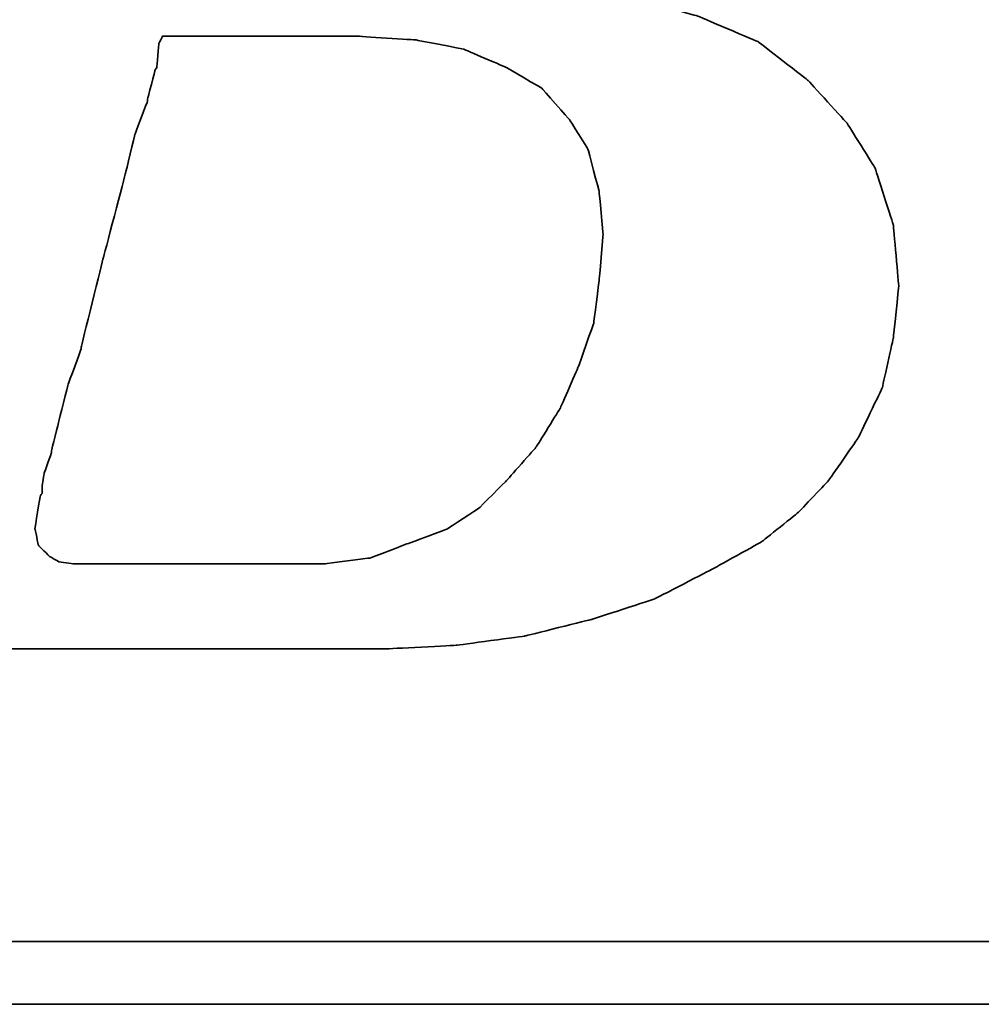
# Model space of a CAD drawing. Header units: millimetres. Extents: x 21 to 338, y 371 to 485.
# Tile 28 of 53: x 257.63 to 259.19, y 405.84 to 407.43. Entities that reach past the tile are written whole.
import ezdxf

# ---------------------------------------------------------------- set-up
doc = ezdxf.new("R2010")
doc.units = ezdxf.units.MM
doc.layers.add('DIM', color=4, linetype='Continuous')
doc.layers.add('layer 1', color=7, linetype='Continuous')

# ---------------------------------------------------------------- blocks, each defined once
blk = doc.blocks.new('TBI MOTION logo(完整正式版)')
at = {"layer": 'layer 1', "color": 22, "lineweight": 35}
for points, knots in [([(-64.65375, -6.86375), (-64.65375, -6.86375), (-64.84375, -7.29625), (-64.84375, -7.29625), (-64.84375, -7.29625), (-64.84375, -7.29625), (-64.86875, -7.34375), (-64.86875, -7.34375), (-64.86875, -7.34375), (-64.86875, -7.34375), (-64.86875, -7.36875), (-64.86875, -7.36875), (-64.86875, -7.36875), (-64.86875, -7.36875), (-65.15375, -7.65375), (-65.15375, -7.65375), (-65.15375, -7.65375), (-65.15375, -7.65375), (-65.17875, -7.65375), (-65.17875, -7.65375), (-65.17875, -7.65375), (-65.17875, -7.65375), (-65.20375, -7.67875), (-65.20375, -7.67875), (-65.20375, -7.67875), (-65.20375, -7.67875), (-65.58875, -7.87125), (-65.58875, -7.87125), (-65.58875, -7.87125), (-65.58875, -7.87125), (-65.63375, -7.87125), (-65.63375, -7.87125), (-65.63375, -7.87125), (-65.63375, -7.87125), (-65.65875, -7.89375), (-65.65875, -7.89375), (-65.65875, -7.89375), (-65.65875, -7.89375), (-66.09375, -7.94375), (-66.09375, -7.94375), (-66.09375, -7.94375), (-66.09375, -7.94375), (-66.11375, -7.94375), (-66.11375, -7.94375), (-66.11375, -7.94375), (-66.11375, -7.94375), (-66.16375, -7.94375), (-66.16375, -7.94375), (-66.16375, -7.94375), (-66.16375, -7.94375), (-66.30875, -7.94375), (-66.30875, -7.94375), (-66.30875, -7.94375), (-66.30875, -7.94375), (-66.69375, -7.94375), (-66.69375, -7.94375), (-66.69375, -7.94375), (-66.69375, -7.94375), (-67.07375, -7.94375), (-67.07375, -7.94375), (-67.07375, -7.94375), (-67.07375, -7.94375), (-67.12375, -7.94375), (-67.12375, -7.94375), (-67.12375, -7.94375), (-67.12375, -7.94375), (-67.12375, -7.96625), (-67.12375, -7.96625), (-67.12375, -7.96625), (-67.12375, -7.96625), (-67.14875, -7.99125), (-67.14875, -7.99125), (-67.14875, -7.99125), (-67.14875, -7.99125), (-67.24375, -8.34875), (-67.24375, -8.34875), (-67.24375, -8.34875), (-67.24375, -8.34875), (-67.31375, -8.68625), (-67.31375, -8.68625), (-67.31375, -8.68625), (-67.31375, -8.68625), (-67.26875, -8.68625), (-67.26875, -8.68625), (-67.26875, -8.68625), (-67.26875, -8.68625), (-67.07375, -8.68625), (-67.07375, -8.68625), (-67.07375, -8.68625), (-67.07375, -8.68625), (-66.54875, -8.68625), (-66.54875, -8.68625), (-66.54875, -8.68625), (-66.54875, -8.68625), (-65.82625, -8.68625), (-65.82625, -8.68625), (-65.82625, -8.68625), (-65.82625, -8.68625), (-65.01375, -8.68625), (-65.01375, -8.68625), (-65.01375, -8.68625), (-65.01375, -8.68625), (-64.05375, -8.68625), (-64.05375, -8.68625), (-64.05375, -8.68625), (-64.05375, -8.68625), (-62.08375, -8.68625), (-62.08375, -8.68625), (-62.08375, -8.68625), (-62.08375, -8.68625), (-60.06875, -8.68625), (-60.06875, -8.68625), (-60.06875, -8.68625), (-60.06875, -8.68625), (-59.10875, -8.68625), (-59.10875, -8.68625), (-59.10875, -8.68625), (-59.10875, -8.68625), (-58.29375, -8.68625), (-58.29375, -8.68625), (-58.29375, -8.68625), (-58.29375, -8.68625), (-57.57375, -8.68625), (-57.57375, -8.68625), (-57.57375, -8.68625), (-57.57375, -8.68625), (-57.04875, -8.68625), (-57.04875, -8.68625), (-57.04875, -8.68625), (-57.04875, -8.68625), (-56.85375, -8.68625), (-56.85375, -8.68625), (-56.85375, -8.68625), (-56.85375, -8.68625), (-56.70875, -8.68625), (-56.70875, -8.68625), (-56.70875, -8.68625), (-56.70875, -8.68625), (-56.61375, -8.68625), (-56.61375, -8.68625), (-56.61375, -8.68625), (-56.61375, -8.68625), (-56.56875, -8.68625), (-56.56875, -8.68625), (-56.56875, -8.68625), (-56.56875, -8.68625), (-55.65375, -8.63875), (-55.65375, -8.63875), (-55.65375, -8.63875), (-55.65375, -8.63875), (-54.76875, -8.51875), (-54.76875, -8.51875), (-54.76875, -8.51875), (-54.76875, -8.51875), (-53.90375, -8.30375), (-53.90375, -8.30375), (-53.90375, -8.30375), (-53.90375, -8.30375), (-53.08875, -8.03875), (-53.08875, -8.03875), (-53.08875, -8.03875), (-53.08875, -8.03875), (-52.34375, -7.65375), (-52.34375, -7.65375), (-52.34375, -7.65375), (-52.34375, -7.65375), (-51.69875, -7.29625), (-51.69875, -7.29625), (-51.69875, -7.29625), (-51.69875, -7.29625), (-51.21875, -6.91125), (-51.21875, -6.91125), (-51.21875, -6.91125), (-51.21875, -6.91125), (-50.83375, -6.50375), (-50.83375, -6.50375), (-50.83375, -6.50375), (-50.83375, -6.50375), (-50.44875, -5.94875), (-50.44875, -5.94875), (-50.44875, -5.94875), (-50.44875, -5.94875), (-50.13875, -5.30375), (-50.13875, -5.30375), (-50.13875, -5.30375), (-50.13875, -5.30375), (-49.99375, -4.65375), (-49.99375, -4.65375), (-49.99375, -4.65375), (-49.99375, -4.65375), (-49.92375, -3.98375), (-49.92375, -3.98375), (-49.92375, -3.98375), (-49.92375, -3.98375), (-49.99375, -3.19374), (-49.99375, -3.19374), (-49.99375, -3.19374), (-49.99375, -3.19374), (-50.23374, -2.44874), (-50.23374, -2.44874), (-50.23374, -2.44874), (-50.23374, -2.44874), (-50.59375, -1.87374), (-50.59375, -1.87374), (-50.59375, -1.87374), (-50.59375, -1.87374), (-51.09875, -1.31874), (-51.09875, -1.31874), (-51.09875, -1.31874), (-51.09875, -1.31874), (-51.74375, -0.81875), (-51.74375, -0.81875), (-51.74375, -0.81875), (-51.74375, -0.81875), (-52.53875, -0.48125), (-52.53875, -0.48125), (-52.53875, -0.48125), (-52.53875, -0.48125), (-53.47375, -0.21875), (-53.47375, -0.21875), (-53.47375, -0.21875), (-53.47375, -0.21875), (-54.52875, -0.04874), (-54.52875, -0.04874), (-54.52875, -0.04874), (-54.52875, -0.04874), (-55.65375, 0.12125), (-55.65375, 0.12125), (-55.65375, 0.12125), (-55.65375, 0.12125), (-54.50375, 0.28624), (-54.50375, 0.28624), (-54.50375, 0.28624), (-54.50375, 0.28624), (-53.83375, 0.38124), (-53.83375, 0.38124), (-53.83375, 0.38124), (-53.83375, 0.38124), (-53.18375, 0.50125), (-53.18375, 0.50125), (-53.18375, 0.50125), (-53.18375, 0.50125), (-52.55875, 0.66874), (-52.55875, 0.66874), (-52.55875, 0.66874), (-52.55875, 0.66874), (-52.03375, 0.86124), (-52.03375, 0.86124), (-52.03375, 0.86124), (-52.03375, 0.86124), (-51.50374, 1.03124), (-51.50374, 1.03124), (-51.50374, 1.03124), (-51.50374, 1.03124), (-51.09875, 1.27125), (-51.09875, 1.27125), (-51.09875, 1.27125), (-51.09875, 1.27125), (-50.71375, 1.48624), (-50.71375, 1.48624), (-50.71375, 1.48624), (-50.71375, 1.48624), (-50.37625, 1.77625), (-50.37625, 1.77625), (-50.37625, 1.77625), (-50.37625, 1.77625), (-49.82375, 2.37625), (-49.82375, 2.37625), (-49.82375, 2.37625), (-49.82375, 2.37625), (-49.41875, 2.99625), (-49.41875, 2.99625), (-49.41875, 2.99625), (-49.41875, 2.99625), (-49.22375, 3.76625), (-49.22375, 3.76625), (-49.22375, 3.76625), (-49.22375, 3.76625), (-49.15375, 4.50874), (-49.15375, 4.50874), (-49.15375, 4.50874), (-49.15375, 4.50874), (-49.20375, 5.25125), (-49.20375, 5.25125), (-49.20375, 5.25125), (-49.20375, 5.25125), (-49.41875, 5.92625), (-49.41875, 5.92625), (-49.41875, 5.92625), (-49.41875, 5.92625), (-49.77875, 6.47625), (-49.77875, 6.47625), (-49.77875, 6.47625), (-49.77875, 6.47625), (-50.33125, 7.02624), (-50.33125, 7.02624), (-50.33125, 7.02624), (-50.33125, 7.02624), (-51.00125, 7.43625), (-51.00125, 7.43625), (-51.00125, 7.43625), (-51.00125, 7.43625), (-51.79375, 7.72625), (-51.79375, 7.72625), (-51.79375, 7.72625), (-51.79375, 7.72625), (-52.72875, 7.89124), (-52.72875, 7.89124), (-52.72875, 7.89124), (-52.72875, 7.89124), (-53.83375, 7.98625), (-53.83375, 7.98625), (-53.83375, 7.98625), (-53.83375, 7.98625), (-53.92875, 7.98625), (-53.92875, 7.98625), (-53.92875, 7.98625), (-53.92875, 7.98625), (-54.26375, 7.98625), (-54.26375, 7.98625), (-54.26375, 7.98625), (-54.26375, 7.98625), (-54.74375, 7.98625), (-54.74375, 7.98625), (-54.74375, 7.98625), (-54.74375, 7.98625), (-55.36875, 7.98625), (-55.36875, 7.98625), (-55.36875, 7.98625), (-55.36875, 7.98625), (-56.13375, 7.98625), (-56.13375, 7.98625), (-56.13375, 7.98625), (-56.13375, 7.98625), (-56.94875, 7.98625), (-56.94875, 7.98625), (-56.94875, 7.98625), (-56.94875, 7.98625), (-58.77625, 7.98625), (-58.77625, 7.98625), (-58.77625, 7.98625), (-58.77625, 7.98625), (-60.59875, 7.98625), (-60.59875, 7.98625), (-60.59875, 7.98625), (-60.59875, 7.98625), (-61.41375, 7.98625), (-61.41375, 7.98625), (-61.41375, 7.98625), (-61.41375, 7.98625), (-62.17875, 7.98625), (-62.17875, 7.98625), (-62.17875, 7.98625), (-62.17875, 7.98625), (-62.80375, 7.98625), (-62.80375, 7.98625), (-62.80375, 7.98625), (-62.80375, 7.98625), (-63.30625, 7.98625), (-63.30625, 7.98625), (-63.30625, 7.98625), (-63.30625, 7.98625), (-63.57375, 7.98625), (-63.57375, 7.98625), (-63.57375, 7.98625), (-63.57375, 7.98625), (-63.57375, 7.96375), (-63.57375, 7.96375), (-63.57375, 7.96375), (-63.57375, 7.96375), (-63.59875, 7.94125), (-63.59875, 7.94125), (-63.59875, 7.94125), (-63.59875, 7.94125), (-63.69375, 7.55625), (-63.69375, 7.55625), (-63.69375, 7.55625), (-63.69375, 7.55625), (-63.76375, 7.24624), (-63.76375, 7.24624), (-63.76375, 7.24624), (-63.76375, 7.24624), (-63.23875, 7.24624), (-63.23875, 7.24624), (-63.23875, 7.24624), (-63.23875, 7.24624), (-62.75875, 7.24624), (-62.75875, 7.24624), (-62.75875, 7.24624), (-62.75875, 7.24624), (-62.61125, 7.24624), (-62.61125, 7.24624), (-62.61125, 7.24624), (-62.61125, 7.24624), (-62.56625, 7.24624), (-62.56625, 7.24624), (-62.56625, 7.24624), (-62.56625, 7.24624), (-62.22875, 7.24624), (-62.22875, 7.24624), (-62.22875, 7.24624), (-62.22875, 7.24624), (-62.20375, 7.24624), (-62.20375, 7.24624), (-62.20375, 7.24624), (-62.20375, 7.24624), (-62.17875, 7.21875), (-62.17875, 7.21875), (-62.17875, 7.21875), (-62.17875, 7.21875), (-61.96375, 7.17125), (-61.96375, 7.17125), (-61.96375, 7.17125), (-61.96375, 7.17125), (-61.72375, 7.12624), (-61.72375, 7.12624), (-61.72375, 7.12624), (-61.72375, 7.12624), (-61.70375, 7.12624), (-61.70375, 7.12624), (-61.70375, 7.12624), (-61.70375, 7.12624), (-61.55875, 7.07624), (-61.55875, 7.07624), (-61.55875, 7.07624), (-61.55875, 7.07624), (-61.50875, 7.07624), (-61.50875, 7.07624), (-61.50875, 7.07624), (-61.50875, 7.07624), (-61.48375, 7.02624), (-61.48375, 7.02624), (-61.48375, 7.02624), (-61.48375, 7.02624), (-61.31875, 6.83375), (-61.31875, 6.83375), (-61.31875, 6.83375), (-61.31875, 6.83375), (-61.29375, 6.81125), (-61.29375, 6.81125), (-61.29375, 6.81125), (-61.29375, 6.81125), (-61.29375, 6.78625), (-61.29375, 6.78625), (-61.29375, 6.78625), (-61.29375, 6.78625), (-61.19875, 6.50124), (-61.19875, 6.50124), (-61.19875, 6.50124), (-61.19875, 6.50124), (-61.17375, 6.45124), (-61.17375, 6.45124), (-61.17375, 6.45124), (-61.17375, 6.45124), (-61.19875, 6.40625), (-61.19875, 6.40625), (-61.19875, 6.40625), (-61.19875, 6.40625), (-61.26875, 5.99624), (-61.26875, 5.99624), (-61.26875, 5.99624), (-61.26875, 5.99624), (-61.26875, 5.85125), (-61.26875, 5.85125), (-61.26875, 5.85125), (-61.26875, 5.85125), (-61.26875, 5.82625), (-61.26875, 5.82625), (-61.26875, 5.82625), (-61.26875, 5.82625), (-61.29375, 5.80625), (-61.29375, 5.80625), (-61.29375, 5.80625), (-61.29375, 5.80625), (-61.34125, 5.66125), (-61.34125, 5.66125), (-61.34125, 5.66125), (-61.34125, 5.66125), (-61.41375, 5.44625), (-61.41375, 5.44625), (-61.41375, 5.44625), (-61.41375, 5.44625), (-61.48375, 5.15625), (-61.48375, 5.15625), (-61.48375, 5.15625), (-61.48375, 5.15625), (-61.58375, 4.82124), (-61.58375, 4.82124), (-61.58375, 4.82124), (-61.58375, 4.82124), (-61.79875, 4.00375), (-61.79875, 4.00375), (-61.79875, 4.00375), (-61.79875, 4.00375), (-62.05875, 2.99625), (-62.05875, 2.99625), (-62.05875, 2.99625), (-62.05875, 2.99625), (-62.34875, 1.91625), (-62.34875, 1.91625), (-62.34875, 1.91625), (-62.34875, 1.91625), (-62.97375, -0.41124), (-62.97375, -0.41124), (-62.97375, -0.41124), (-62.97375, -0.41124), (-63.59875, -2.75875), (-63.59875, -2.75875), (-63.59875, -2.75875), (-63.59875, -2.75875), (-63.88375, -3.86374), (-63.88375, -3.86374), (-63.88375, -3.86374), (-63.88375, -3.86374), (-64.14875, -4.82374), (-64.14875, -4.82374), (-64.14875, -4.82374), (-64.14875, -4.82374), (-64.36375, -5.64125), (-64.36375, -5.64125), (-64.36375, -5.64125), (-64.36375, -5.64125), (-64.43625, -5.97625), (-64.43625, -5.97625), (-64.43625, -5.97625), (-64.43625, -5.97625), (-64.50875, -6.28625), (-64.50875, -6.28625), (-64.50875, -6.28625), (-64.50875, -6.28625), (-64.50875, -6.30875), (-64.50875, -6.30875), (-64.50875, -6.30875), (-64.50875, -6.30875), (-64.57875, -6.50375), (-64.57875, -6.50375), (-64.57875, -6.50375), (-64.57875, -6.50375), (-64.62875, -6.69625), (-64.62875, -6.69625), (-64.62875, -6.69625), (-64.62875, -6.69625), (-64.62875, -6.76875), (-64.62875, -6.76875), (-64.62875, -6.76875), (-64.62875, -6.76875), (-64.62875, -6.81375), (-64.62875, -6.81375), (-64.62875, -6.81375), (-64.62875, -6.81375), (-64.62875, -6.83875), (-64.62875, -6.83875), (-64.62875, -6.83875), (-64.62875, -6.83875), (-64.65375, -6.86375), (-64.65375, -6.86375)], [0, 0, 0, 0, 0.00719424, 0.00719424, 0.00719424, 0.00719425, 0.01438849, 0.01438849, 0.01438849, 0.0143885, 0.02158273, 0.02158273, 0.02158273, 0.02158274, 0.02877698, 0.02877698, 0.02877698, 0.02877699, 0.03597122, 0.03597122, 0.03597122, 0.03597123, 0.04316547, 0.04316547, 0.04316547, 0.04316548, 0.05035971, 0.05035971, 0.05035971, 0.05035972, 0.05755396, 0.05755396, 0.05755396, 0.05755397, 0.0647482, 0.0647482, 0.0647482, 0.06474821, 0.07194245, 0.07194245, 0.07194245, 0.07194246, 0.07913669, 0.07913669, 0.07913669, 0.0791367, 0.08633094, 0.08633094, 0.08633094, 0.08633095, 0.09352518, 0.09352518, 0.09352518, 0.09352519, 0.10071942, 0.10071942, 0.10071942, 0.10071943, 0.10791367, 0.10791367, 0.10791367, 0.10791368, 0.11510791, 0.11510791, 0.11510791, 0.11510792, 0.12230216, 0.12230216, 0.12230216, 0.12230217, 0.1294964, 0.1294964, 0.1294964, 0.12949641, 0.13669065, 0.13669065, 0.13669065, 0.13669066, 0.14388489, 0.14388489, 0.14388489, 0.1438849, 0.15107914, 0.15107914, 0.15107914, 0.15107915, 0.15827338, 0.15827338, 0.15827338, 0.15827339, 0.16546763, 0.16546763, 0.16546763, 0.16546764, 0.17266187, 0.17266187, 0.17266187, 0.17266188, 0.17985612, 0.17985612, 0.17985612, 0.17985613, 0.18705036, 0.18705036, 0.18705036, 0.18705037, 0.1942446, 0.1942446, 0.1942446, 0.19424461, 0.20143885, 0.20143885, 0.20143885, 0.20143886, 0.20863309, 0.20863309, 0.20863309, 0.2086331, 0.21582734, 0.21582734, 0.21582734, 0.21582735, 0.22302158, 0.22302158, 0.22302158, 0.22302159, 0.23021583, 0.23021583, 0.23021583, 0.23021584, 0.23741007, 0.23741007, 0.23741007, 0.23741008, 0.24460432, 0.24460432, 0.24460432, 0.24460433, 0.25179856, 0.25179856, 0.25179856, 0.25179857, 0.25899281, 0.25899281, 0.25899281, 0.25899282, 0.26618705, 0.26618705, 0.26618705, 0.26618706, 0.27338129, 0.27338129, 0.27338129, 0.2733813, 0.28057554, 0.28057554, 0.28057554, 0.28057555, 0.28776978, 0.28776978, 0.28776978, 0.28776979, 0.29496403, 0.29496403, 0.29496403, 0.29496404, 0.30215827, 0.30215827, 0.30215827, 0.30215828, 0.30935252, 0.30935252, 0.30935252, 0.30935253, 0.31654676, 0.31654676, 0.31654676, 0.31654677, 0.32374101, 0.32374101, 0.32374101, 0.32374102, 0.33093525, 0.33093525, 0.33093525, 0.33093526, 0.3381295, 0.3381295, 0.3381295, 0.33812951, 0.34532374, 0.34532374, 0.34532374, 0.34532375, 0.35251799, 0.35251799, 0.35251799, 0.352518, 0.35971223, 0.35971223, 0.35971223, 0.35971224, 0.36690647, 0.36690647, 0.36690647, 0.36690648, 0.37410072, 0.37410072, 0.37410072, 0.37410073, 0.38129496, 0.38129496, 0.38129496, 0.38129497, 0.38848921, 0.38848921, 0.38848921, 0.38848922, 0.39568345, 0.39568345, 0.39568345, 0.39568346, 0.4028777, 0.4028777, 0.4028777, 0.40287771, 0.41007194, 0.41007194, 0.41007194, 0.41007195, 0.41726619, 0.41726619, 0.41726619, 0.4172662, 0.42446043, 0.42446043, 0.42446043, 0.42446044, 0.43165468, 0.43165468, 0.43165468, 0.43165469, 0.43884892, 0.43884892, 0.43884892, 0.43884893, 0.44604317, 0.44604317, 0.44604317, 0.44604318, 0.45323741, 0.45323741, 0.45323741, 0.45323742, 0.46043165, 0.46043165, 0.46043165, 0.46043166, 0.4676259, 0.4676259, 0.4676259, 0.46762591, 0.47482014, 0.47482014, 0.47482014, 0.47482015, 0.48201439, 0.48201439, 0.48201439, 0.4820144, 0.48920863, 0.48920863, 0.48920863, 0.48920864, 0.49640288, 0.49640288, 0.49640288, 0.49640289, 0.50359712, 0.50359712, 0.50359712, 0.50359713, 0.51079137, 0.51079137, 0.51079137, 0.51079138, 0.51798561, 0.51798561, 0.51798561, 0.51798562, 0.52517986, 0.52517986, 0.52517986, 0.52517987, 0.5323741, 0.5323741, 0.5323741, 0.53237411, 0.53956835, 0.53956835, 0.53956835, 0.53956836, 0.54676259, 0.54676259, 0.54676259, 0.5467626, 0.55395683, 0.55395683, 0.55395683, 0.55395684, 0.56115108, 0.56115108, 0.56115108, 0.56115109, 0.56834532, 0.56834532, 0.56834532, 0.56834533, 0.57553957, 0.57553957, 0.57553957, 0.57553958, 0.58273381, 0.58273381, 0.58273381, 0.58273382, 0.58992806, 0.58992806, 0.58992806, 0.58992807, 0.5971223, 0.5971223, 0.5971223, 0.59712231, 0.60431655, 0.60431655, 0.60431655, 0.60431656, 0.61151079, 0.61151079, 0.61151079, 0.6115108, 0.61870504, 0.61870504, 0.61870504, 0.61870505, 0.62589928, 0.62589928, 0.62589928, 0.62589929, 0.63309353, 0.63309353, 0.63309353, 0.63309354, 0.64028777, 0.64028777, 0.64028777, 0.64028778, 0.64748201, 0.64748201, 0.64748201, 0.64748202, 0.65467626, 0.65467626, 0.65467626, 0.65467627, 0.6618705, 0.6618705, 0.6618705, 0.66187051, 0.66906475, 0.66906475, 0.66906475, 0.66906476, 0.67625899, 0.67625899, 0.67625899, 0.676259, 0.68345324, 0.68345324, 0.68345324, 0.68345325, 0.69064748, 0.69064748, 0.69064748, 0.69064749, 0.69784173, 0.69784173, 0.69784173, 0.69784174, 0.70503597, 0.70503597, 0.70503597, 0.70503598, 0.71223022, 0.71223022, 0.71223022, 0.71223023, 0.71942446, 0.71942446, 0.71942446, 0.71942447, 0.72661871, 0.72661871, 0.72661871, 0.72661872, 0.73381295, 0.73381295, 0.73381295, 0.73381296, 0.74100719, 0.74100719, 0.74100719, 0.7410072, 0.74820144, 0.74820144, 0.74820144, 0.74820145, 0.75539568, 0.75539568, 0.75539568, 0.75539569, 0.76258993, 0.76258993, 0.76258993, 0.76258994, 0.76978417, 0.76978417, 0.76978417, 0.76978418, 0.77697842, 0.77697842, 0.77697842, 0.77697843, 0.78417266, 0.78417266, 0.78417266, 0.78417267, 0.79136691, 0.79136691, 0.79136691, 0.79136692, 0.79856115, 0.79856115, 0.79856115, 0.79856116, 0.8057554, 0.8057554, 0.8057554, 0.80575541, 0.81294964, 0.81294964, 0.81294964, 0.81294965, 0.82014388, 0.82014388, 0.82014388, 0.82014389, 0.82733813, 0.82733813, 0.82733813, 0.82733814, 0.83453237, 0.83453237, 0.83453237, 0.83453238, 0.84172662, 0.84172662, 0.84172662, 0.84172663, 0.84892086, 0.84892086, 0.84892086, 0.84892087, 0.85611511, 0.85611511, 0.85611511, 0.85611512, 0.86330935, 0.86330935, 0.86330935, 0.86330936, 0.8705036, 0.8705036, 0.8705036, 0.87050361, 0.87769784, 0.87769784, 0.87769784, 0.87769785, 0.88489209, 0.88489209, 0.88489209, 0.8848921, 0.89208633, 0.89208633, 0.89208633, 0.89208634, 0.89928058, 0.89928058, 0.89928058, 0.89928059, 0.90647482, 0.90647482, 0.90647482, 0.90647483, 0.91366906, 0.91366906, 0.91366906, 0.91366907, 0.92086331, 0.92086331, 0.92086331, 0.92086332, 0.92805755, 0.92805755, 0.92805755, 0.92805756, 0.9352518, 0.9352518, 0.9352518, 0.93525181, 0.94244604, 0.94244604, 0.94244604, 0.94244605, 0.94964029, 0.94964029, 0.94964029, 0.9496403, 0.95683453, 0.95683453, 0.95683453, 0.95683454, 0.96402878, 0.96402878, 0.96402878, 0.96402879, 0.97122302, 0.97122302, 0.97122302, 0.97122303, 0.97841727, 0.97841727, 0.97841727, 0.97841728, 0.98561151, 0.98561151, 0.98561151, 0.98561152, 0.99280576, 0.99280576, 0.99280576, 0.99280577, 1, 1, 1, 1]), ([(-61.03125, -6.57375), (-61.03125, -6.57375), (-61.03125, -6.67125), (-61.03125, -6.67125), (-61.03125, -6.67125), (-61.03125, -6.67125), (-61.05375, -6.69625), (-61.05375, -6.69625), (-61.05375, -6.69625), (-61.05375, -6.69625), (-61.12375, -7.12875), (-61.12375, -7.12875), (-61.12375, -7.12875), (-61.12375, -7.12875), (-61.07875, -7.34375), (-61.07875, -7.34375), (-61.07875, -7.34375), (-61.07875, -7.34375), (-60.93375, -7.48875), (-60.93375, -7.48875), (-60.93375, -7.48875), (-60.93375, -7.48875), (-60.81375, -7.55625), (-60.81375, -7.55625), (-60.81375, -7.55625), (-60.81375, -7.55625), (-60.62375, -7.58375), (-60.62375, -7.58375), (-60.62375, -7.58375), (-60.62375, -7.58375), (-60.30875, -7.58375), (-60.30875, -7.58375), (-60.30875, -7.58375), (-60.30875, -7.58375), (-59.97375, -7.58375), (-59.97375, -7.58375), (-59.97375, -7.58375), (-59.97375, -7.58375), (-59.87875, -7.58375), (-59.87875, -7.58375), (-59.87875, -7.58375), (-59.87875, -7.58375), (-59.63625, -7.58375), (-59.63625, -7.58375), (-59.63625, -7.58375), (-59.63625, -7.58375), (-58.96875, -7.58375), (-58.96875, -7.58375), (-58.96875, -7.58375), (-58.96875, -7.58375), (-58.29375, -7.58375), (-58.29375, -7.58375), (-58.29375, -7.58375), (-58.29375, -7.58375), (-58.05375, -7.58375), (-58.05375, -7.58375), (-58.05375, -7.58375), (-58.05375, -7.58375), (-57.98375, -7.58375), (-57.98375, -7.58375), (-57.98375, -7.58375), (-57.98375, -7.58375), (-57.35875, -7.58375), (-57.35875, -7.58375), (-57.35875, -7.58375), (-57.35875, -7.58375), (-56.78375, -7.50875), (-56.78375, -7.50875), (-56.78375, -7.50875), (-56.78375, -7.50875), (-56.27875, -7.31875), (-56.27875, -7.31875), (-56.27875, -7.31875), (-56.27875, -7.31875), (-55.77375, -7.12875), (-55.77375, -7.12875), (-55.77375, -7.12875), (-55.77375, -7.12875), (-55.36875, -6.86375), (-55.36875, -6.86375), (-55.36875, -6.86375), (-55.36875, -6.86375), (-55.00875, -6.50375), (-55.00875, -6.50375), (-55.00875, -6.50375), (-55.00875, -6.50375), (-54.62375, -6.06875), (-54.62375, -6.06875), (-54.62375, -6.06875), (-54.62375, -6.06875), (-54.31375, -5.56875), (-54.31375, -5.56875), (-54.31375, -5.56875), (-54.31375, -5.56875), (-54.07375, -5.01625), (-54.07375, -5.01625), (-54.07375, -5.01625), (-54.07375, -5.01625), (-53.87875, -4.46374), (-53.87875, -4.46374), (-53.87875, -4.46374), (-53.87875, -4.46374), (-53.80875, -3.91375), (-53.80875, -3.91375), (-53.80875, -3.91375), (-53.80875, -3.91375), (-53.75875, -3.31375), (-53.75875, -3.31375), (-53.75875, -3.31375), (-53.75875, -3.31375), (-53.80875, -2.75875), (-53.80875, -2.75875), (-53.80875, -2.75875), (-53.80875, -2.75875), (-53.95375, -2.20875), (-53.95375, -2.20875), (-53.95375, -2.20875), (-53.95375, -2.20875), (-54.19375, -1.82625), (-54.19375, -1.82625), (-54.19375, -1.82625), (-54.19375, -1.82625), (-54.55375, -1.41875), (-54.55375, -1.41875), (-54.55375, -1.41875), (-54.55375, -1.41875), (-55.00875, -1.15125), (-55.00875, -1.15125), (-55.00875, -1.15125), (-55.00875, -1.15125), (-55.56125, -0.91375), (-55.56125, -0.91375), (-55.56125, -0.91375), (-55.56125, -0.91375), (-56.18125, -0.79375), (-56.18125, -0.79375), (-56.18125, -0.79375), (-56.18125, -0.79375), (-56.94875, -0.74374), (-56.94875, -0.74374), (-56.94875, -0.74374), (-56.94875, -0.74374), (-56.99875, -0.74374), (-56.99875, -0.74374), (-56.99875, -0.74374), (-56.99875, -0.74374), (-57.09375, -0.74374), (-57.09375, -0.74374), (-57.09375, -0.74374), (-57.09375, -0.74374), (-57.38375, -0.74374), (-57.38375, -0.74374), (-57.38375, -0.74374), (-57.38375, -0.74374), (-57.76875, -0.74374), (-57.76875, -0.74374), (-57.76875, -0.74374), (-57.76875, -0.74374), (-58.24625, -0.74374), (-58.24625, -0.74374), (-58.24625, -0.74374), (-58.24625, -0.74374), (-58.72875, -0.74374), (-58.72875, -0.74374), (-58.72875, -0.74374), (-58.72875, -0.74374), (-59.20875, -0.74374), (-59.20875, -0.74374), (-59.20875, -0.74374), (-59.20875, -0.74374), (-59.46875, -0.74374), (-59.46875, -0.74374), (-59.46875, -0.74374), (-59.46875, -0.74374), (-59.51625, -0.83875), (-59.51625, -0.83875), (-59.51625, -0.83875), (-59.51625, -0.83875), (-59.54375, -1.15125), (-59.54375, -1.15125), (-59.54375, -1.15125), (-59.54375, -1.15125), (-59.56375, -1.17874), (-59.56375, -1.17874), (-59.56375, -1.17874), (-59.56375, -1.17874), (-59.66375, -1.55875), (-59.66375, -1.55875), (-59.66375, -1.55875), (-59.66375, -1.55875), (-59.66375, -1.58375), (-59.66375, -1.58375), (-59.66375, -1.58375), (-59.66375, -1.58375), (-59.82875, -2.01874), (-59.82875, -2.01874), (-59.82875, -2.01874), (-59.82875, -2.01874), (-59.94875, -2.52125), (-59.94875, -2.52125), (-59.94875, -2.52125), (-59.94875, -2.52125), (-60.23875, -3.62375), (-60.23875, -3.62375), (-60.23875, -3.62375), (-60.23875, -3.62375), (-60.52375, -4.77624), (-60.52375, -4.77624), (-60.52375, -4.77624), (-60.52375, -4.77624), (-60.52375, -4.79874), (-60.52375, -4.79874), (-60.52375, -4.79874), (-60.52375, -4.79874), (-60.69125, -5.25375), (-60.69125, -5.25375), (-60.69125, -5.25375), (-60.69125, -5.25375), (-60.81375, -5.73625), (-60.81375, -5.73625), (-60.81375, -5.73625), (-60.81375, -5.73625), (-60.90875, -6.11875), (-60.90875, -6.11875), (-60.90875, -6.11875), (-60.90875, -6.11875), (-60.90875, -6.14375), (-60.90875, -6.14375), (-60.90875, -6.14375), (-60.90875, -6.14375), (-61.00375, -6.40875), (-61.00375, -6.40875), (-61.00375, -6.40875), (-61.00375, -6.40875), (-61.03125, -6.57375), (-61.03125, -6.57375)], [0, 0, 0, 0, 0.01694915, 0.01694915, 0.01694915, 0.01694916, 0.03389831, 0.03389831, 0.03389831, 0.03389832, 0.05084746, 0.05084746, 0.05084746, 0.05084747, 0.06779661, 0.06779661, 0.06779661, 0.06779662, 0.08474576, 0.08474576, 0.08474576, 0.08474577, 0.10169492, 0.10169492, 0.10169492, 0.10169493, 0.11864407, 0.11864407, 0.11864407, 0.11864408, 0.13559322, 0.13559322, 0.13559322, 0.13559323, 0.15254237, 0.15254237, 0.15254237, 0.15254238, 0.16949153, 0.16949153, 0.16949153, 0.16949154, 0.18644068, 0.18644068, 0.18644068, 0.18644069, 0.20338983, 0.20338983, 0.20338983, 0.20338984, 0.22033898, 0.22033898, 0.22033898, 0.22033899, 0.23728814, 0.23728814, 0.23728814, 0.23728815, 0.25423729, 0.25423729, 0.25423729, 0.2542373, 0.27118644, 0.27118644, 0.27118644, 0.27118645, 0.28813559, 0.28813559, 0.28813559, 0.2881356, 0.30508475, 0.30508475, 0.30508475, 0.30508476, 0.3220339, 0.3220339, 0.3220339, 0.32203391, 0.33898305, 0.33898305, 0.33898305, 0.33898306, 0.3559322, 0.3559322, 0.3559322, 0.35593221, 0.37288136, 0.37288136, 0.37288136, 0.37288137, 0.38983051, 0.38983051, 0.38983051, 0.38983052, 0.40677966, 0.40677966, 0.40677966, 0.40677967, 0.42372881, 0.42372881, 0.42372881, 0.42372882, 0.44067797, 0.44067797, 0.44067797, 0.44067798, 0.45762712, 0.45762712, 0.45762712, 0.45762713, 0.47457627, 0.47457627, 0.47457627, 0.47457628, 0.49152542, 0.49152542, 0.49152542, 0.49152543, 0.50847458, 0.50847458, 0.50847458, 0.50847459, 0.52542373, 0.52542373, 0.52542373, 0.52542374, 0.54237288, 0.54237288, 0.54237288, 0.54237289, 0.55932203, 0.55932203, 0.55932203, 0.55932204, 0.57627119, 0.57627119, 0.57627119, 0.5762712, 0.59322034, 0.59322034, 0.59322034, 0.59322035, 0.61016949, 0.61016949, 0.61016949, 0.6101695, 0.62711864, 0.62711864, 0.62711864, 0.62711865, 0.6440678, 0.6440678, 0.6440678, 0.64406781, 0.66101695, 0.66101695, 0.66101695, 0.66101696, 0.6779661, 0.6779661, 0.6779661, 0.67796611, 0.69491525, 0.69491525, 0.69491525, 0.69491526, 0.71186441, 0.71186441, 0.71186441, 0.71186442, 0.72881356, 0.72881356, 0.72881356, 0.72881357, 0.74576271, 0.74576271, 0.74576271, 0.74576272, 0.76271186, 0.76271186, 0.76271186, 0.76271187, 0.77966102, 0.77966102, 0.77966102, 0.77966103, 0.79661017, 0.79661017, 0.79661017, 0.79661018, 0.81355932, 0.81355932, 0.81355932, 0.81355933, 0.83050847, 0.83050847, 0.83050847, 0.83050848, 0.84745763, 0.84745763, 0.84745763, 0.84745764, 0.86440678, 0.86440678, 0.86440678, 0.86440679, 0.88135593, 0.88135593, 0.88135593, 0.88135594, 0.89830508, 0.89830508, 0.89830508, 0.89830509, 0.91525424, 0.91525424, 0.91525424, 0.91525425, 0.93220339, 0.93220339, 0.93220339, 0.9322034, 0.94915254, 0.94915254, 0.94915254, 0.94915255, 0.96610169, 0.96610169, 0.96610169, 0.9661017, 0.98305085, 0.98305085, 0.98305085, 0.98305086, 1, 1, 1, 1]), ([(75.90875, -9.47875), (75.90875, -9.47875), (75.90875, -12.28625), (75.90875, -12.28625), (75.90875, -12.28625), (75.90875, -12.28625), (75.90875, -12.47875), (75.90875, -12.47875), (75.90875, -12.47875), (75.90875, -12.47875), (75.71625, -12.47875), (75.71625, -12.47875), (75.71625, -12.47875), (75.71625, -12.47875), (-88.32875, -12.47875), (-88.32875, -12.47875), (-88.32875, -12.47875), (-88.32875, -12.47875), (-88.32875, -13.29375), (-88.32875, -13.29375), (-88.32875, -13.29375), (-88.32875, -13.29375), (82.89125, -13.29375), (82.89125, -13.29375), (82.89125, -13.29375), (82.89125, -13.29375), (75.90875, -9.47875), (75.90875, -9.47875)], [0, 0, 0, 0, 0.14285714, 0.14285714, 0.14285714, 0.14285715, 0.28571429, 0.28571429, 0.28571429, 0.2857143, 0.42857143, 0.42857143, 0.42857143, 0.42857144, 0.57142857, 0.57142857, 0.57142857, 0.57142858, 0.71428571, 0.71428571, 0.71428571, 0.71428572, 0.85714286, 0.85714286, 0.85714286, 0.85714287, 1, 1, 1, 1])]:
    blk.add_open_spline(points, degree=3, knots=knots, dxfattribs=at)

msp = doc.modelspace()

# ---------------------------------------------------------------- block references
at = {"layer": 'DIM', "color": 7, "xscale": 0.1250977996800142, "yscale": 0.1250977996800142, "zscale": 0.1250977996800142}
msp.add_blockref('TBI MOTION logo(完整正式版)', (265.3061, 407.4982), dxfattribs=at)

doc.saveas('drawing.dxf')
